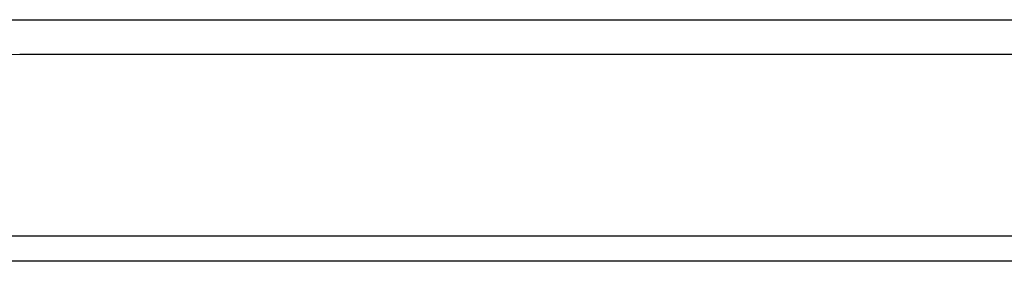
# Model space of a CAD drawing. Header units: inches. Extents: x 12 to 399, y 35 to 190.
# Tile 9 of 256: x 18.001 to 21.813, y 35.591 to 36.525. Entities that reach past the tile are written whole.
import ezdxf

# ---------------------------------------------------------------- set-up
doc = ezdxf.new("R2010")
doc.units = ezdxf.units.IN
doc.header["$MEASUREMENT"] = 0
doc.layers.add('Visible Edges(ANSI)', color=7, linetype='Continuous', lineweight=25)
doc.layers.add('Visible Tangent Edges(ANSI)', color=7, linetype='Continuous', lineweight=25)

msp = doc.modelspace()

# ---------------------------------------------------------------- linework, layer by layer
at = {"layer": 'Visible Edges(ANSI)'}
for p, q in [((17.5217, 36.5246), (31.9464, 36.5246)), ((31.4668, 36.3906), (18.0013, 36.3906)), ((53.8623, 35.5906), (12.2573, 35.5906))]:
    msp.add_line(p, q, dxfattribs=at)
msp.add_arc((18.0013, 36.0786), 0.312, 90, 180, dxfattribs=at)
at = {"layer": 'Visible Tangent Edges(ANSI)'}
msp.add_line((12.2573, 35.6896), (53.8623, 35.6896), dxfattribs=at)

doc.saveas('drawing.dxf')
